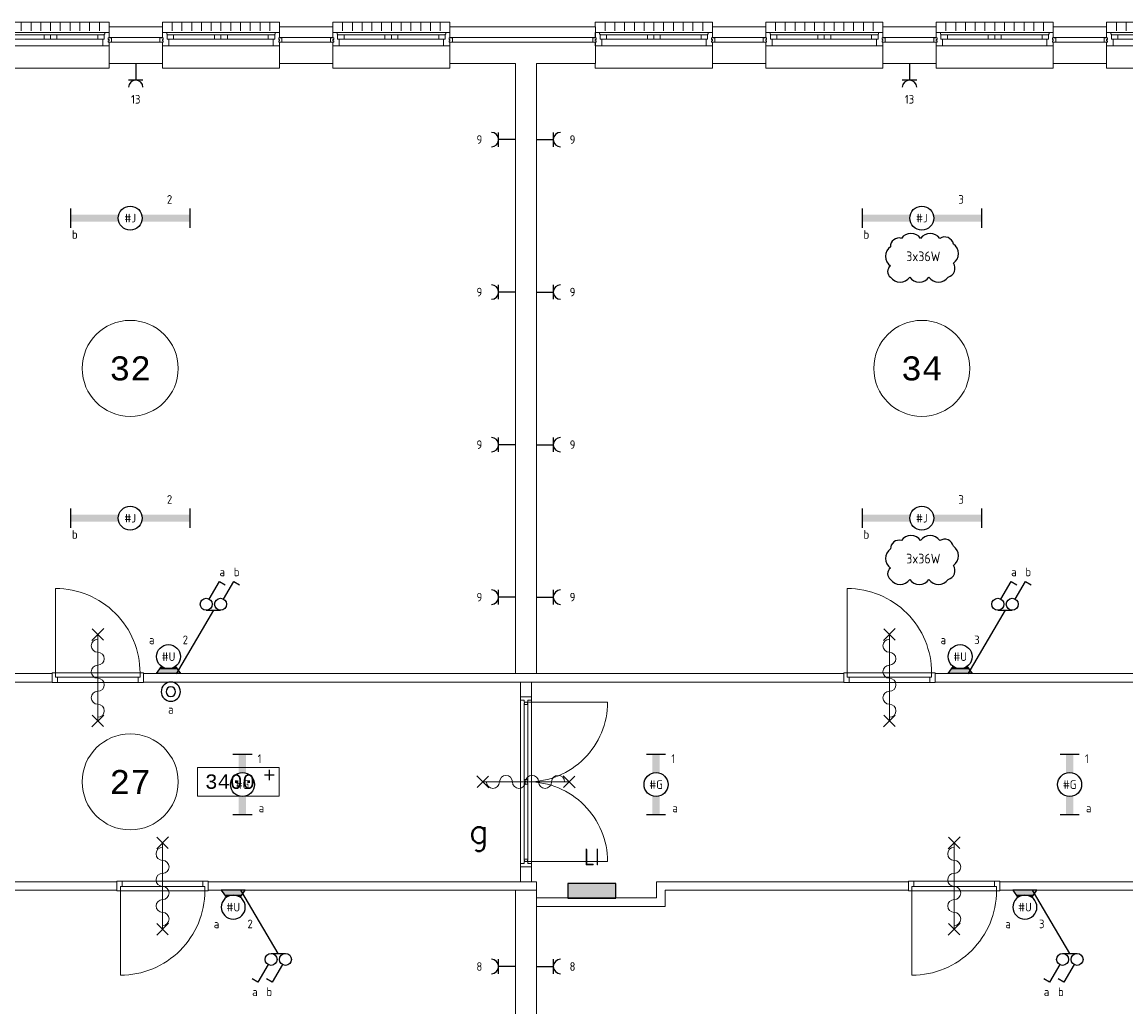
# Model space of a CAD drawing. Extents: x 1776 to 84138, y 13023 to 41651.
# Tile 14 of 21: x 42555 to 54052, y 24796 to 35059. Entities that reach past the tile are written whole.
import ezdxf
from ezdxf.enums import TextEntityAlignment as Align
from ezdxf.xclip import XClip

# ---------------------------------------------------------------- set-up
doc = ezdxf.new("R2010")
doc.units = 0
doc.header["$LTSCALE"] = 50
doc.header["$XCLIPFRAME"] = 0
doc.layers.get('0').update_dxf_attribs({"linetype": 'CONTINUOUS'})
for name, color, linetype in [('EL6211--', 3, 'CONTINUOUS'), ('EL6222--', 3, 'CONTINUOUS'), ('EL6311--', 3, 'CONTINUOUS'), ('Revisiewolk', 1, 'CONTINUOUS'), ('Xref', 8, 'CONTINUOUS'), ('Xref-1e26$0$AL$1A---_ALGEMEEN', 8, 'CONTINUOUS'), ('Xref-1e26$0$AT$1A---_TEKST035', 8, 'CONTINUOUS'), ('Xref-1e26$0$AT$1A---_TEKST050', 8, 'CONTINUOUS')]:
    doc.layers.add(name, color=color, linetype=linetype)
doc.styles.add('buro-018', font='Isocp.shx', dxfattribs={"height": 90})
doc.styles.add('buro-035', font='Isocp.shx', dxfattribs={"height": 175})
doc.styles.add('Xref-1e26$0$MONOTXT', font='MONOTXT')
doc.styles.add('Xref-1e26$0$ROMANS', font='ROMANS')

# ---------------------------------------------------------------- blocks, each defined once
blk = doc.blocks.new('*O72')
at = {"layer": 'Xref-1e26$0$AL$1A---_ALGEMEEN', "color": 0, "linetype": 'Continuous', "lineweight": 0}
for p, q in [((-508.33, 240), (-508.33, 150)), ((-406.66, 240), (-406.66, 150)), ((-305, 240), (-305, 150)), ((-203.33, 240), (-203.33, 150)), ((-101.66, 240), (-101.66, 150)), ((0, 240), (0, 150)), ((101.66, 240), (101.66, 150)), ((203.33, 240), (203.33, 150)), ((305, 240), (305, 150)), ((406.66, 240), (406.66, 150)), ((508.33, 240), (508.33, 150)), ((-565.5, 130), (565.5, 130)), ((-493, 106), (-67, 106)), ((-493, 63), (-67, 63)), ((67, 106), (493, 106)), ((67, 63), (493, 63)), ((-543, -9), (543, -9))]:
    blk.add_line(p, q, dxfattribs=at)
for points in [[(-610, 190), (-610, 240), (610, 240), (610, 190)], [(-610, -190), (-610, -240), (610, -240), (610, -190)]]:
    blk.add_lwpolyline(points, dxfattribs=at)
for points in [[(-610, -9), (-545.15, -9), (-543, -6.86), (-543, 63), (-560, 63), (-560, 114), (-565.5, 114), (-565.5, 127.78), (-567.72, 130), (-610, 130), (-610, 76), (-601, 76), (-601, 60), (-610, 60), (-610, 46), (-601, 46), (-601, 30), (-610, 30)], [(610, -9), (545.15, -9), (543, -6.86), (543, 63), (560, 63), (560, 114), (565.5, 114), (565.5, 127.78), (567.72, 130), (610, 130), (610, 76), (601, 76), (601, 60), (610, 60), (610, 46), (601, 46), (601, 30), (610, 30)], [(-635, 30), (-601, 30), (-601, 46), (-610, 46), (-610, 60), (-601, 60), (-601, 76), (-635, 76)], [(-560, 106), (-493, 106), (-493, 63), (-560, 63)], [(-67, 106), (0, 106), (0, 63), (-67, 63)], [(67, 106), (0, 106), (0, 63), (67, 63)], [(560, 106), (493, 106), (493, 63), (560, 63)], [(635, 30), (601, 30), (601, 46), (610, 46), (610, 60), (601, 60), (601, 76), (635, 76)]]:
    blk.add_lwpolyline(points, close=True, dxfattribs=at)
blk = doc.blocks.new('*O73')
at = {"layer": 'Xref-1e26$0$AL$1A---_ALGEMEEN', "color": 0, "linetype": 'Continuous', "lineweight": 0}
for p, q in [((-508.33, 240), (-508.33, 150)), ((-406.66, 240), (-406.66, 150)), ((-305, 240), (-305, 150)), ((-203.33, 240), (-203.33, 150)), ((-101.66, 240), (-101.66, 150)), ((0, 240), (0, 150)), ((101.66, 240), (101.66, 150)), ((203.33, 240), (203.33, 150)), ((305, 240), (305, 150)), ((406.66, 240), (406.66, 150)), ((508.33, 240), (508.33, 150)), ((-565.5, 130), (565.5, 130)), ((-493, 106), (-67, 106)), ((-493, 63), (-67, 63)), ((67, 106), (493, 106)), ((67, 63), (493, 63)), ((-543, -9), (543, -9))]:
    blk.add_line(p, q, dxfattribs=at)
for points in [[(-610, 190), (-610, 240), (610, 240), (610, 190)], [(-610, -190), (-610, -240), (610, -240), (610, -190)]]:
    blk.add_lwpolyline(points, dxfattribs=at)
for points in [[(-610, -9), (-545.15, -9), (-543, -6.86), (-543, 63), (-560, 63), (-560, 114), (-565.5, 114), (-565.5, 127.78), (-567.72, 130), (-610, 130), (-610, 76), (-601, 76), (-601, 60), (-610, 60), (-610, 46), (-601, 46), (-601, 30), (-610, 30)], [(610, -9), (545.15, -9), (543, -6.86), (543, 63), (560, 63), (560, 114), (565.5, 114), (565.5, 127.78), (567.72, 130), (610, 130), (610, 76), (601, 76), (601, 60), (610, 60), (610, 46), (601, 46), (601, 30), (610, 30)], [(-635, 30), (-601, 30), (-601, 46), (-610, 46), (-610, 60), (-601, 60), (-601, 76), (-635, 76)], [(-560, 106), (-493, 106), (-493, 63), (-560, 63)], [(-67, 106), (0, 106), (0, 63), (-67, 63)], [(67, 106), (0, 106), (0, 63), (67, 63)], [(560, 106), (493, 106), (493, 63), (560, 63)], [(635, 30), (601, 30), (601, 46), (610, 46), (610, 60), (601, 60), (601, 76), (635, 76)]]:
    blk.add_lwpolyline(points, close=True, dxfattribs=at)
blk = doc.blocks.new('*O74')
at = {"layer": 'Xref-1e26$0$AL$1A---_ALGEMEEN', "color": 0, "linetype": 'Continuous', "lineweight": 0}
for p, q in [((-508.33, 240), (-508.33, 150)), ((-406.66, 240), (-406.66, 150)), ((-305, 240), (-305, 150)), ((-203.33, 240), (-203.33, 150)), ((-101.66, 240), (-101.66, 150)), ((0, 240), (0, 150)), ((101.66, 240), (101.66, 150)), ((203.33, 240), (203.33, 150)), ((305, 240), (305, 150)), ((406.66, 240), (406.66, 150)), ((508.33, 240), (508.33, 150)), ((-565.5, 130), (565.5, 130)), ((-493, 106), (-67, 106)), ((-493, 63), (-67, 63)), ((67, 106), (493, 106)), ((67, 63), (493, 63)), ((-543, -9), (543, -9))]:
    blk.add_line(p, q, dxfattribs=at)
for points in [[(-610, 190), (-610, 240), (610, 240), (610, 190)], [(-610, -190), (-610, -240), (610, -240), (610, -190)]]:
    blk.add_lwpolyline(points, dxfattribs=at)
for points in [[(-610, -9), (-545.15, -9), (-543, -6.86), (-543, 63), (-560, 63), (-560, 114), (-565.5, 114), (-565.5, 127.78), (-567.72, 130), (-610, 130), (-610, 76), (-601, 76), (-601, 60), (-610, 60), (-610, 46), (-601, 46), (-601, 30), (-610, 30)], [(610, -9), (545.15, -9), (543, -6.86), (543, 63), (560, 63), (560, 114), (565.5, 114), (565.5, 127.78), (567.72, 130), (610, 130), (610, 76), (601, 76), (601, 60), (610, 60), (610, 46), (601, 46), (601, 30), (610, 30)], [(-635, 30), (-601, 30), (-601, 46), (-610, 46), (-610, 60), (-601, 60), (-601, 76), (-635, 76)], [(-560, 106), (-493, 106), (-493, 63), (-560, 63)], [(-67, 106), (0, 106), (0, 63), (-67, 63)], [(67, 106), (0, 106), (0, 63), (67, 63)], [(560, 106), (493, 106), (493, 63), (560, 63)], [(635, 30), (601, 30), (601, 46), (610, 46), (610, 60), (601, 60), (601, 76), (635, 76)]]:
    blk.add_lwpolyline(points, close=True, dxfattribs=at)
blk = doc.blocks.new('*O75')
at = {"layer": 'Xref-1e26$0$AL$1A---_ALGEMEEN', "color": 0, "linetype": 'Continuous', "lineweight": 0}
for p, q in [((-508.33, 240), (-508.33, 150)), ((-406.66, 240), (-406.66, 150)), ((-305, 240), (-305, 150)), ((-203.33, 240), (-203.33, 150)), ((-101.66, 240), (-101.66, 150)), ((0, 240), (0, 150)), ((101.66, 240), (101.66, 150)), ((203.33, 240), (203.33, 150)), ((305, 240), (305, 150)), ((406.66, 240), (406.66, 150)), ((508.33, 240), (508.33, 150)), ((-565.5, 130), (565.5, 130)), ((-493, 106), (-67, 106)), ((-493, 63), (-67, 63)), ((67, 106), (493, 106)), ((67, 63), (493, 63)), ((-543, -9), (543, -9))]:
    blk.add_line(p, q, dxfattribs=at)
for points in [[(-610, 190), (-610, 240), (610, 240), (610, 190)], [(-610, -190), (-610, -240), (610, -240), (610, -190)]]:
    blk.add_lwpolyline(points, dxfattribs=at)
for points in [[(-610, -9), (-545.15, -9), (-543, -6.86), (-543, 63), (-560, 63), (-560, 114), (-565.5, 114), (-565.5, 127.78), (-567.72, 130), (-610, 130), (-610, 76), (-601, 76), (-601, 60), (-610, 60), (-610, 46), (-601, 46), (-601, 30), (-610, 30)], [(610, -9), (545.15, -9), (543, -6.86), (543, 63), (560, 63), (560, 114), (565.5, 114), (565.5, 127.78), (567.72, 130), (610, 130), (610, 76), (601, 76), (601, 60), (610, 60), (610, 46), (601, 46), (601, 30), (610, 30)], [(-635, 30), (-601, 30), (-601, 46), (-610, 46), (-610, 60), (-601, 60), (-601, 76), (-635, 76)], [(-560, 106), (-493, 106), (-493, 63), (-560, 63)], [(-67, 106), (0, 106), (0, 63), (-67, 63)], [(67, 106), (0, 106), (0, 63), (67, 63)], [(560, 106), (493, 106), (493, 63), (560, 63)], [(635, 30), (601, 30), (601, 46), (610, 46), (610, 60), (601, 60), (601, 76), (635, 76)]]:
    blk.add_lwpolyline(points, close=True, dxfattribs=at)
blk = doc.blocks.new('*O76')
at = {"layer": 'Xref-1e26$0$AL$1A---_ALGEMEEN', "color": 0, "linetype": 'Continuous', "lineweight": 0}
for p, q in [((-508.33, 240), (-508.33, 150)), ((-406.66, 240), (-406.66, 150)), ((-305, 240), (-305, 150)), ((-203.33, 240), (-203.33, 150)), ((-101.66, 240), (-101.66, 150)), ((0, 240), (0, 150)), ((101.66, 240), (101.66, 150)), ((203.33, 240), (203.33, 150)), ((305, 240), (305, 150)), ((406.66, 240), (406.66, 150)), ((508.33, 240), (508.33, 150)), ((-565.5, 130), (565.5, 130)), ((-493, 106), (-67, 106)), ((-493, 63), (-67, 63)), ((67, 106), (493, 106)), ((67, 63), (493, 63)), ((-543, -9), (543, -9))]:
    blk.add_line(p, q, dxfattribs=at)
for points in [[(-610, 190), (-610, 240), (610, 240), (610, 190)], [(-610, -190), (-610, -240), (610, -240), (610, -190)]]:
    blk.add_lwpolyline(points, dxfattribs=at)
for points in [[(-610, -9), (-545.15, -9), (-543, -6.86), (-543, 63), (-560, 63), (-560, 114), (-565.5, 114), (-565.5, 127.78), (-567.72, 130), (-610, 130), (-610, 76), (-601, 76), (-601, 60), (-610, 60), (-610, 46), (-601, 46), (-601, 30), (-610, 30)], [(610, -9), (545.15, -9), (543, -6.86), (543, 63), (560, 63), (560, 114), (565.5, 114), (565.5, 127.78), (567.72, 130), (610, 130), (610, 76), (601, 76), (601, 60), (610, 60), (610, 46), (601, 46), (601, 30), (610, 30)], [(-635, 30), (-601, 30), (-601, 46), (-610, 46), (-610, 60), (-601, 60), (-601, 76), (-635, 76)], [(-560, 106), (-493, 106), (-493, 63), (-560, 63)], [(-67, 106), (0, 106), (0, 63), (-67, 63)], [(67, 106), (0, 106), (0, 63), (67, 63)], [(560, 106), (493, 106), (493, 63), (560, 63)], [(635, 30), (601, 30), (601, 46), (610, 46), (610, 60), (601, 60), (601, 76), (635, 76)]]:
    blk.add_lwpolyline(points, close=True, dxfattribs=at)
blk = doc.blocks.new('*O77')
at = {"layer": 'Xref-1e26$0$AL$1A---_ALGEMEEN', "color": 0, "linetype": 'Continuous', "lineweight": 0}
for p, q in [((-508.33, 240), (-508.33, 150)), ((-406.66, 240), (-406.66, 150)), ((-305, 240), (-305, 150)), ((-203.33, 240), (-203.33, 150)), ((-101.66, 240), (-101.66, 150)), ((0, 240), (0, 150)), ((101.66, 240), (101.66, 150)), ((203.33, 240), (203.33, 150)), ((305, 240), (305, 150)), ((406.66, 240), (406.66, 150)), ((508.33, 240), (508.33, 150)), ((-565.5, 130), (565.5, 130)), ((-493, 106), (-67, 106)), ((-493, 63), (-67, 63)), ((67, 106), (493, 106)), ((67, 63), (493, 63)), ((-543, -9), (543, -9))]:
    blk.add_line(p, q, dxfattribs=at)
for points in [[(-610, 190), (-610, 240), (610, 240), (610, 190)], [(-610, -190), (-610, -240), (610, -240), (610, -190)]]:
    blk.add_lwpolyline(points, dxfattribs=at)
for points in [[(-610, -9), (-545.15, -9), (-543, -6.86), (-543, 63), (-560, 63), (-560, 114), (-565.5, 114), (-565.5, 127.78), (-567.72, 130), (-610, 130), (-610, 76), (-601, 76), (-601, 60), (-610, 60), (-610, 46), (-601, 46), (-601, 30), (-610, 30)], [(610, -9), (545.15, -9), (543, -6.86), (543, 63), (560, 63), (560, 114), (565.5, 114), (565.5, 127.78), (567.72, 130), (610, 130), (610, 76), (601, 76), (601, 60), (610, 60), (610, 46), (601, 46), (601, 30), (610, 30)], [(-635, 30), (-601, 30), (-601, 46), (-610, 46), (-610, 60), (-601, 60), (-601, 76), (-635, 76)], [(-560, 106), (-493, 106), (-493, 63), (-560, 63)], [(-67, 106), (0, 106), (0, 63), (-67, 63)], [(67, 106), (0, 106), (0, 63), (67, 63)], [(560, 106), (493, 106), (493, 63), (560, 63)], [(635, 30), (601, 30), (601, 46), (610, 46), (610, 60), (601, 60), (601, 76), (635, 76)]]:
    blk.add_lwpolyline(points, close=True, dxfattribs=at)
blk = doc.blocks.new('*O78')
at = {"layer": 'Xref-1e26$0$AL$1A---_ALGEMEEN', "color": 0, "linetype": 'Continuous', "lineweight": 0}
for p, q in [((-508.33, 240), (-508.33, 150)), ((-406.66, 240), (-406.66, 150)), ((-305, 240), (-305, 150)), ((-203.33, 240), (-203.33, 150)), ((-101.66, 240), (-101.66, 150)), ((0, 240), (0, 150)), ((101.66, 240), (101.66, 150)), ((203.33, 240), (203.33, 150)), ((305, 240), (305, 150)), ((406.66, 240), (406.66, 150)), ((508.33, 240), (508.33, 150)), ((-565.5, 130), (565.5, 130)), ((-493, 106), (-67, 106)), ((-493, 63), (-67, 63)), ((67, 106), (493, 106)), ((67, 63), (493, 63)), ((-543, -9), (543, -9))]:
    blk.add_line(p, q, dxfattribs=at)
for points in [[(-610, 190), (-610, 240), (610, 240), (610, 190)], [(-610, -190), (-610, -240), (610, -240), (610, -190)]]:
    blk.add_lwpolyline(points, dxfattribs=at)
for points in [[(-610, -9), (-545.15, -9), (-543, -6.86), (-543, 63), (-560, 63), (-560, 114), (-565.5, 114), (-565.5, 127.78), (-567.72, 130), (-610, 130), (-610, 76), (-601, 76), (-601, 60), (-610, 60), (-610, 46), (-601, 46), (-601, 30), (-610, 30)], [(610, -9), (545.15, -9), (543, -6.86), (543, 63), (560, 63), (560, 114), (565.5, 114), (565.5, 127.78), (567.72, 130), (610, 130), (610, 76), (601, 76), (601, 60), (610, 60), (610, 46), (601, 46), (601, 30), (610, 30)], [(-635, 30), (-601, 30), (-601, 46), (-610, 46), (-610, 60), (-601, 60), (-601, 76), (-635, 76)], [(-560, 106), (-493, 106), (-493, 63), (-560, 63)], [(-67, 106), (0, 106), (0, 63), (-67, 63)], [(67, 106), (0, 106), (0, 63), (67, 63)], [(560, 106), (493, 106), (493, 63), (560, 63)], [(635, 30), (601, 30), (601, 46), (610, 46), (610, 60), (601, 60), (601, 76), (635, 76)]]:
    blk.add_lwpolyline(points, close=True, dxfattribs=at)
blk = doc.blocks.new('Xref-1e26$0$ED0881')
at = {"layer": 'Xref-1e26$0$AL$1A---_ALGEMEEN', "color": 0, "linetype": 'Continuous', "lineweight": 0}
for p, q in [((475, -400), (475, 500)), ((915, 0), (35, 0)), ((55, 100), (895, 100)), ((55, 45), (895, 45))]:
    blk.add_line(p, q, dxfattribs=at)
for points in [[(55, 100), (0, 100), (0, 0), (35, 0), (35, 45), (55, 45), (55, 100)], [(950, 0), (915, 0), (915, 45), (895, 45), (895, 100), (950, 100), (950, 0)]]:
    blk.add_lwpolyline(points, close=True, dxfattribs=at)
blk.add_lwpolyline([(35, 0), (35, -880, 0.414214), (915, 0)], format="xyb", dxfattribs=at)
blk = doc.blocks.new('Xref-1e26$0$BRW60')
at = {"layer": 'Xref-1e26$0$AL$1A---_ALGEMEEN', "color": 0, "linetype": 'Continuous', "lineweight": 0}
for p, q in [((-61.42, 393.58), (61.43, 516.42)), ((59.19, 395.81), (-59.19, 514.19)), ((-61.42, -506.42), (61.43, -383.58)), ((59.19, -504.19), (-59.19, -385.81))]:
    blk.add_line(p, q, dxfattribs=at)
blk = doc.blocks.new('*O167')
at = {"layer": 'Xref-1e26$0$AL$1A---_ALGEMEEN', "color": 0, "linetype": 'Continuous', "lineweight": 0}
blk.add_lwpolyline([(0, -407, 1), (0, -271, -1), (0, -136, 1), (0, 0, -1), (0, 136, 1), (0, 271, -1), (0, 407)], format="xyb", dxfattribs=at)
blk = doc.blocks.new('Xref-1e26$0$BRW00')
at = {"layer": 'Xref-1e26$0$AL$1A---_ALGEMEEN', "color": 0, "linetype": 'Continuous', "lineweight": 0}
blk.add_blockref('*O167', (0, 0), dxfattribs=at)
blk = doc.blocks.new('*O169')
at = {"layer": 'Xref-1e26$0$AL$1A---_ALGEMEEN', "color": 0, "linetype": 'Continuous', "lineweight": 0}
blk.add_line((0, 450), (0, -450), dxfattribs=at)
for name in ['Xref-1e26$0$BRW60', 'Xref-1e26$0$BRW00']:
    blk.add_blockref(name, (0, -5), dxfattribs=at)
blk = doc.blocks.new('*O170')
at = {"layer": 'Xref-1e26$0$AL$1A---_ALGEMEEN', "color": 0, "linetype": 'Continuous', "lineweight": 0}
blk.add_line((0, 450), (0, -450), dxfattribs=at)
for name in ['Xref-1e26$0$BRW60', 'Xref-1e26$0$BRW00']:
    blk.add_blockref(name, (0, -5), dxfattribs=at)
blk = doc.blocks.new('*O173')
at = {"layer": 'Xref-1e26$0$AL$1A---_ALGEMEEN', "color": 0, "linetype": 'Continuous', "lineweight": 0}
blk.add_line((0, 450), (0, -450), dxfattribs=at)
for name in ['Xref-1e26$0$BRW60', 'Xref-1e26$0$BRW00']:
    blk.add_blockref(name, (0, -5), dxfattribs=at)
blk = doc.blocks.new('*O174')
at = {"layer": 'Xref-1e26$0$AL$1A---_ALGEMEEN', "color": 0, "linetype": 'Continuous', "lineweight": 0}
blk.add_line((0, 450), (0, -450), dxfattribs=at)
for name in ['Xref-1e26$0$BRW60', 'Xref-1e26$0$BRW00']:
    blk.add_blockref(name, (0, -5), dxfattribs=at)
blk = doc.blocks.new('*O188')
at = {"layer": 'Xref-1e26$0$AL$1A---_ALGEMEEN', "color": 0, "linetype": 'Continuous', "lineweight": 0}
blk.add_line((450, 0), (-450, 0), dxfattribs=at)
at = {"layer": 'Xref-1e26$0$AL$1A---_ALGEMEEN', "color": 0, "linetype": 'Continuous', "lineweight": 0, "rotation": 270}
for name in ['Xref-1e26$0$BRW60', 'Xref-1e26$0$BRW00']:
    blk.add_blockref(name, (-5, 0), dxfattribs=at)
blk = doc.blocks.new('Xref-1e26')
at = {"layer": 'Xref-1e26$0$AL$1A---_ALGEMEEN', "linetype": 'Continuous', "lineweight": 0}
for p, q in [((123785.42, 55459.23), (123785.42, 57159.23)), ((123899.42, 57159.23), (123899.42, 55459.23)), ((124292.42, 56309.23), (123392.42, 56309.23))]:
    blk.add_line(p, q, dxfattribs=at)
for points in [[(119500.42, 64176.73), (120055.42, 64176.73), (120055.42, 64066.73), (119500.42, 64066.73)], [(121275.42, 64176.73), (121830.42, 64176.73), (121830.42, 64066.73), (121275.42, 64066.73)], [(123050.42, 64176.73), (124565.42, 64176.73), (124565.42, 64066.73), (123050.42, 64066.73)], [(125784.42, 64176.73), (126339.42, 64176.73), (126339.42, 64066.73), (125784.42, 64066.73)], [(127559.42, 64176.73), (128114.42, 64176.73), (128114.42, 64066.73), (127559.42, 64066.73)], [(129334.42, 64176.73), (129889.42, 64176.73), (129889.42, 64066.73), (129334.42, 64066.73)], [(119500.42, 64016.73), (120055.42, 64016.73), (120055.42, 63796.73), (119500.42, 63796.73)], [(121275.42, 64016.73), (121830.42, 64016.73), (121830.42, 63796.73), (121275.42, 63796.73)], [(123732.42, 57439.23), (123952.42, 57439.23), (123952.42, 63796.73), (124565.42, 63796.73), (124565.42, 64016.73), (123050.42, 64016.73), (123050.42, 63796.73), (123732.42, 63796.73)], [(125784.42, 64016.73), (126339.42, 64016.73), (126339.42, 63796.73), (125784.42, 63796.73)], [(127559.42, 64016.73), (128114.42, 64016.73), (128114.42, 63796.73), (127559.42, 63796.73)], [(129334.42, 64016.73), (129889.42, 64016.73), (129889.42, 63796.73), (129334.42, 63796.73)], [(111612.42, 57349.23), (118907.42, 57349.23), (118907.42, 57439.23), (111612.42, 57439.23)], [(119857.42, 57349.23), (127152.42, 57349.23), (127152.42, 57439.23), (119857.42, 57439.23)], [(128102.42, 57349.23), (135397.42, 57349.23), (135397.42, 57439.23), (128102.42, 57439.23)], [(123785.42, 55269.23), (123899.42, 55269.23), (123899.42, 57349.23), (123785.42, 57349.23)], [(123899.42, 57194.23), (123899.42, 57159.23), (123862.42, 57159.23), (123862.42, 57139.23), (123822.42, 57139.23), (123822.42, 57159.23), (123785.42, 57159.23), (123785.42, 57194.23), (123899.42, 57194.23)], [(123862.42, 56334.23), (123862.42, 57114.23), (123822.42, 57114.23), (123822.42, 56334.23)], [(120419.93, 56159.23), (121269.93, 56159.23), (121269.93, 56459.23), (120419.93, 56459.23)], [(123862.42, 55504.23), (123862.42, 56284.23), (123822.42, 56284.23), (123822.42, 55504.23)], [(123899.42, 55424.23), (123899.42, 55459.23), (123862.42, 55459.23), (123862.42, 55479.23), (123822.42, 55479.23), (123822.42, 55459.23), (123785.42, 55459.23), (123785.42, 55424.23), (123899.42, 55424.23)], [(112287.42, 55179.23), (119582.42, 55179.23), (119582.42, 55269.23), (112287.42, 55269.23)], [(123952.42, 55179.23), (120532.42, 55179.23), (120532.42, 55269.23), (123952.42, 55269.23)], [(123952.42, 55099.23), (125202.42, 55099.23), (125202.42, 55269.23), (127827.42, 55269.23), (127827.42, 55179.23), (125292.42, 55179.23), (125292.42, 55009.23), (123952.42, 55009.23)], [(128777.42, 55179.23), (136072.42, 55179.23), (136072.42, 55269.23), (128777.42, 55269.23)], [(123732.42, 55179.23), (123952.42, 55179.23), (123952.42, 48821.73), (124565.42, 48821.73), (124565.42, 48601.73), (123050.42, 48601.73), (123050.42, 48821.73), (123732.42, 48821.73)]]:
    blk.add_lwpolyline(points, close=True, dxfattribs=at)
for points in [[(123862.42058, 56309.23099, 0.4142135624), (124692.42, 57139.23), (123862.42, 57139.23)], [(123862.42058, 56309.23099, -0.4142135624), (124692.42, 55479.23), (123862.42, 55479.23)]]:
    blk.add_lwpolyline(points, format="xyb", dxfattribs=at)
for centre in [(119719.92, 60617.98), (127964.92, 60617.99), (119719.93, 56309.23)]:
    blk.add_circle(centre, 500, dxfattribs=at)
for centre, start, end in [((123842.41849, 57118.72971), 347.319616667, 192.680383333), ((123842.42058, 56329.73099), 167.319616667, 12.680383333), ((123842.42058, 56288.73099), 347.319616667, 192.680383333), ((123842.42651, 55499.73142), 167.319616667, 12.680383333)]:
    blk.add_arc(centre, 20.5, start, end, dxfattribs=at)
for name, p in [('*O72', (118890.42, 63986.73)), ('*O73', (120665.42, 63986.73)), ('*O74', (122440.42, 63986.73)), ('*O75', (125174.42, 63986.73)), ('*O76', (126949.42, 63986.73)), ('*O77', (128724.42, 63986.73)), ('*O78', (130499.42, 63986.73)), ('*O170', (119382.42, 57394.23)), ('*O173', (127627.42, 57394.23)), ('*O188', (123842.42, 56309.23)), ('Xref-1e26$0$ED0881', (119582.42, 55174.23)), ('*O169', (120057.42, 55224.23)), ('Xref-1e26$0$ED0881', (127827.42, 55174.23)), ('*O174', (128302.42, 55224.23))]:
    blk.add_blockref(name, p, dxfattribs=at)
at = {"layer": 'Xref-1e26$0$AL$1A---_ALGEMEEN', "linetype": 'Continuous', "lineweight": 0, "yscale": -1}
for p in [(118907.42, 57444.23), (127152.42, 57444.23)]:
    blk.add_blockref('Xref-1e26$0$ED0881', p, dxfattribs=at)
at = {"layer": 'Xref-1e26$0$AT$1A---_TEKST035', "linetype": 'Continuous', "lineweight": 0, "style": 'Xref-1e26$0$MONOTXT'}
for s, p in [('3400', (120499.55, 56311.78)), ('+', (121105.14, 56380.5))]:
    blk.add_text(s, height=150, dxfattribs=at).set_placement(p, align=Align.MIDDLE_LEFT)
at = {"layer": 'Xref-1e26$0$AT$1A---_TEKST050', "linetype": 'Continuous', "lineweight": 0, "style": 'Xref-1e26$0$MONOTXT'}
for s, p in [('32', (119719.91, 60617.97)), ('34', (127964.91, 60617.98)), ('27', (119719.92, 56309.22))]:
    blk.add_text(s, height=250.00002, dxfattribs=at).set_placement(p, align=Align.MIDDLE)
at = {"layer": 'Xref-1e26$0$AT$1A---_TEKST050', "linetype": 'Continuous', "lineweight": 0, "style": 'Xref-1e26$0$ROMANS'}
blk.add_text('g', height=250.00002, dxfattribs=at).set_placement((123250.71, 55795.84), align=Align.MIDDLE_LEFT)
blk = doc.blocks.new('111304')
at = {"color": 0, "linetype": 'Continuous'}
for p, q in [((-1.5, 4.5), (1.5, 4.5)), ((0, 1), (0, 4.5))]:
    blk.add_line(p, q, dxfattribs=at)
blk.add_arc((0, 6), 1.5, 180, 0, dxfattribs=at)
at = {"color": 0, "linetype": 'Continuous', "style": 'buro-018'}
for tag, p in [('E_GKAST', (0, 11.5)), ('E_GROEP', (0, 8.5)), ('E_SGROEP', (4.5, 8.5))]:
    blk.add_attdef(tag, text='', height=1.8, dxfattribs=at).set_placement(p, align=Align.MIDDLE)
at = {"color": 0, "linetype": 'Continuous', "style": 'buro-018', "flags": 1}
for tag, p in [('E_VERMCODE', (13, 8.5)), ('E_MATCODE', (0, 0))]:
    blk.add_attdef(tag, text='', height=1.8, dxfattribs=at).set_placement(p, align=Align.MIDDLE)
blk = doc.blocks.new('1115B6630')
at = {"color": 0}
for p, q in [((-6.3, 2), (-6.3, -2)), ((6.3, 2), (6.3, -2))]:
    blk.add_line(p, q, dxfattribs=at)
at = {"color": 0, "linetype": 'Continuous'}
blk.add_circle((0, 0), 2.5, dxfattribs=at)
at = {"color": 0}
for points in [[(-2.5, 0.75), (-6.3, 0.75), (-2.5, -0.75), (-6.3, -0.75)], [(2.5, 0.75), (6.3, 0.75), (2.5, -0.75), (6.3, -0.75)]]:
    blk.add_solid(points, dxfattribs=at)
at = {"color": 0, "linetype": 'Continuous', "style": 'buro-018'}
for tag, p in [('E_GKAST', (0, 8)), ('E_GROEP', (0, 5)), ('E_SGROEP', (4.5, 5)), ('E_ARMCODE', (0, 0)), ('E_SLET', (4.5, -3))]:
    blk.add_attdef(tag, text='', height=1.8, dxfattribs=at).set_placement(p, align=Align.MIDDLE)
blk = doc.blocks.new('E00135')
at = {"color": 0}
for p, q in [((-2.5, -3.5), (-1.45, -2.03)), ((1.45, -2.03), (2.5, -3.5)), ((2.5, -3.5), (-2.5, -3.5)), ((-1.79, -2.5), (1.79, -2.5))]:
    blk.add_line(p, q, dxfattribs=at)
for points in [[(-1.45, -2.03), (-0.5, -2.5), (-1.79, -2.5)], [(1.45, -2.03), (0.5, -2.5), (1.79, -2.5)], [(-1.79, -2.5), (1.79, -2.5), (-2.5, -3.5), (2.5, -3.5)]]:
    blk.add_solid(points, dxfattribs=at)
blk = doc.blocks.new('1115B3A-WA4')
at = {"color": 0, "linetype": 'Continuous'}
blk.add_circle((0, 0), 2.5, dxfattribs=at)
at = {"color": 0, "zscale": 50}
blk.add_blockref('E00135', (0, 0), dxfattribs=at)
at = {"color": 0, "linetype": 'Continuous', "style": 'buro-018'}
for tag, p in [('E_GKAST', (0, 8)), ('E_GROEP', (0, 5)), ('E_SGROEP', (4.5, 5)), ('E_ARMCODE', (0, 0)), ('E_SLET', (4.5, -1))]:
    blk.add_attdef(tag, text='', height=1.8, dxfattribs=at).set_placement(p, align=Align.MIDDLE)
blk = doc.blocks.new('1114A1')
at = {"color": 0, "linetype": 'Continuous'}
for p, q in [((0.62, 3.33), (2.74, 7)), ((2.74, 7), (3.95, 6.3))]:
    blk.add_line(p, q, dxfattribs=at)
blk.add_circle((0, 2.25), 1.25, dxfattribs=at)
at = {"color": 0, "linetype": 'Continuous', "style": 'buro-018'}
for tag, p in [('E_SLET1', (3.36, 9)), ('E_GROEP', (0, 0)), ('E_GKAST', (0, 0))]:
    blk.add_attdef(tag, text='', height=1.8, dxfattribs=at).set_placement(p, align=Align.MIDDLE)
at = {"color": 0, "linetype": 'Continuous', "style": 'buro-018', "flags": 1}
for tag in ['E_MATCODE', 'E_SGROEP']:
    blk.add_attdef(tag, text='', height=1.8, dxfattribs=at).set_placement((0, 0), align=Align.MIDDLE)
blk = doc.blocks.new('1115B61240')
at = {"color": 0}
for p, q in [((-12.4, 2), (-12.4, -2)), ((12.4, 2), (12.4, -2))]:
    blk.add_line(p, q, dxfattribs=at)
at = {"color": 0, "linetype": 'Continuous'}
blk.add_circle((0, 0), 2.5, dxfattribs=at)
at = {"color": 0}
for points in [[(-2.5, 0.75), (-12.4, 0.75), (-2.5, -0.75), (-12.4, -0.75)], [(2.5, 0.75), (12.4, 0.75), (2.5, -0.75), (12.4, -0.75)]]:
    blk.add_solid(points, dxfattribs=at)
at = {"color": 0, "linetype": 'Continuous', "style": 'buro-018'}
for tag, p in [('E_GKAST', (0, 8)), ('E_GROEP', (0, 5)), ('E_SGROEP', (4.5, 5)), ('E_ARMCODE', (0, 0)), ('E_SLET', (4.5, -3))]:
    blk.add_attdef(tag, text='', height=1.8, dxfattribs=at).set_placement(p, align=Align.MIDDLE)
blk = doc.blocks.new('1116A4C')
at = {"color": 0, "linetype": 'Continuous'}
for p, q in [((-5, 4), (-5, 1)), ((5, 4), (-5, 4)), ((5, 1), (5, 4)), ((-5, 1), (5, 1))]:
    blk.add_line(p, q, dxfattribs=at)
blk.add_solid([(-5, 4), (-5, 1), (5, 4), (5, 1)], dxfattribs=at)
at = {"color": 0, "linetype": 'Continuous', "style": 'buro-018'}
for tag, p in [('E_GKAST', (0, 15)), ('E_GROEP', (0, 9)), ('E_SGROEP', (4.5, 9)), ('E_KAST', (0, 6))]:
    blk.add_attdef(tag, text='', height=1.8, dxfattribs=at).set_placement(p, align=Align.MIDDLE)
at = {"color": 0, "linetype": 'Continuous', "style": 'buro-018', "flags": 1}
blk.add_attdef('E_MATCODE', text='', height=1.8, dxfattribs=at).set_placement((0, 0), align=Align.MIDDLE)
blk = doc.blocks.new('111410')
at = {"color": 0, "linetype": 'Continuous'}
for radius in [2, 1]:
    blk.add_circle((0, 3), radius, dxfattribs=at)
at = {"color": 0, "linetype": 'Continuous', "style": 'buro-018'}
for tag, p in [('E_SLET1', (0, 7)), ('E_GROEP', (0, 0)), ('E_GKAST', (0, 0))]:
    blk.add_attdef(tag, text='', height=1.8, dxfattribs=at).set_placement(p, align=Align.MIDDLE)
at = {"color": 0, "linetype": 'Continuous', "style": 'buro-018', "flags": 1}
for tag in ['E_MATCODE', 'E_SGROEP']:
    blk.add_attdef(tag, text='', height=1.8, dxfattribs=at).set_placement((0, 0), align=Align.MIDDLE)

msp = doc.modelspace()

# ---------------------------------------------------------------- linework, layer by layer
at = {"layer": 'EL6311--', "color": 1}
for p, q in [((44548, 28929), (44160, 28268)), ((44473, 28929), (44623, 28929)), ((52793, 28929), (52405, 28268)), ((52718, 28929), (52868, 28929)), ((45223, 25354), (44835, 26014)), ((53468, 25354), (53080, 26014)), ((45148, 25354), (45298, 25354)), ((53393, 25354), (53543, 25354))]:
    msp.add_line(p, q, dxfattribs=at)
at = {"layer": 'Revisiewolk'}
for points in [[(51600, 32401, 0.520567), (51800, 32401, 0.520567), (52000, 32401, 0.520567), (52200, 32401, 0.520567), (52255, 32546, 0.520567), (52255, 32746, 0.520567), (52113, 32805, 0.520567), (51913, 32805, 0.520567), (51713, 32805, 0.520567), (51600, 32718, 0.520567), (51600, 32518, 0.520567)], [(51600, 29251, 0.520567), (51800, 29251, 0.520567), (52000, 29251, 0.520567), (52200, 29251, 0.520567), (52255, 29397, 0.520567), (52255, 29597, 0.520567), (52113, 29655, 0.520567), (51913, 29655, 0.520567), (51713, 29655, 0.520567), (51600, 29569, 0.520567), (51600, 29369, 0.520567)]]:
    msp.add_lwpolyline(points, format="xyb", close=True, dxfattribs=at)

# ---------------------------------------------------------------- block references
at = {"layer": 'EL6211--'}
ref = msp.add_blockref('1116A4C', (48490, 25881), dxfattribs=dict(at, xscale=50, yscale=50, zscale=50))
ref.add_attrib('E_KAST', 'LI', dxfattribs={"layer": '0', "color": 2, "linetype": 'Continuous', "height": 175, "style": 'buro-035'}).set_placement((48490, 26359), align=Align.MIDDLE)
at = {"layer": 'EL6222--'}
ref = msp.add_blockref('111304', (43739, 34679), dxfattribs=dict(at, xscale=50, yscale=50, zscale=50, rotation=180))
ref.add_attrib('E_GROEP', '13', dxfattribs={"layer": '0', "color": 1, "linetype": 'Continuous', "height": 90, "style": 'buro-018'}).set_placement((43739, 34254), align=Align.MIDDLE)
ref = msp.add_blockref('111304', (51798, 34679), dxfattribs=dict(at, xscale=50, yscale=50, zscale=50, rotation=180))
ref.add_attrib('E_GROEP', '13', dxfattribs={"layer": '0', "color": 1, "linetype": 'Continuous', "height": 90, "style": 'buro-018'}).set_placement((51798, 34254), align=Align.MIDDLE)
ref = msp.add_blockref('111304', (47743, 33834), dxfattribs=dict(at, xscale=50, yscale=50, zscale=50, rotation=90))
ref.add_attrib('E_GROEP', '9', dxfattribs={"layer": '0', "color": 1, "linetype": 'Continuous', "height": 90, "style": 'buro-018'}).set_placement((47318, 33834), align=Align.MIDDLE)
ref = msp.add_blockref('111304', (47863, 33834), dxfattribs=dict(at, xscale=50, yscale=50, zscale=50, rotation=270))
ref.add_attrib('E_GROEP', '9', dxfattribs={"layer": '0', "color": 1, "linetype": 'Continuous', "height": 90, "style": 'buro-018'}).set_placement((48288, 33834), align=Align.MIDDLE)
ref = msp.add_blockref('111304', (47743, 32245), dxfattribs=dict(at, xscale=50, yscale=50, zscale=50, rotation=90))
ref.add_attrib('E_GROEP', '9', dxfattribs={"layer": '0', "color": 1, "linetype": 'Continuous', "height": 90, "style": 'buro-018'}).set_placement((47318, 32245), align=Align.MIDDLE)
ref = msp.add_blockref('111304', (47863, 32245), dxfattribs=dict(at, xscale=50, yscale=50, zscale=50, rotation=270))
ref.add_attrib('E_GROEP', '9', dxfattribs={"layer": '0', "color": 1, "linetype": 'Continuous', "height": 90, "style": 'buro-018'}).set_placement((48288, 32245), align=Align.MIDDLE)
ref = msp.add_blockref('111304', (47743, 30655), dxfattribs=dict(at, xscale=50, yscale=50, zscale=50, rotation=90))
ref.add_attrib('E_GROEP', '9', dxfattribs={"layer": '0', "color": 1, "linetype": 'Continuous', "height": 90, "style": 'buro-018'}).set_placement((47318, 30655), align=Align.MIDDLE)
ref = msp.add_blockref('111304', (47863, 30655), dxfattribs=dict(at, xscale=50, yscale=50, zscale=50, rotation=270))
ref.add_attrib('E_GROEP', '9', dxfattribs={"layer": '0', "color": 1, "linetype": 'Continuous', "height": 90, "style": 'buro-018'}).set_placement((48288, 30655), align=Align.MIDDLE)
ref = msp.add_blockref('111304', (47743, 29066), dxfattribs=dict(at, xscale=50, yscale=50, zscale=50, rotation=90))
ref.add_attrib('E_GROEP', '9', dxfattribs={"layer": '0', "color": 1, "linetype": 'Continuous', "height": 90, "style": 'buro-018'}).set_placement((47318, 29066), align=Align.MIDDLE)
ref = msp.add_blockref('111304', (47863, 29066), dxfattribs=dict(at, xscale=50, yscale=50, zscale=50, rotation=270))
ref.add_attrib('E_GROEP', '9', dxfattribs={"layer": '0', "color": 1, "linetype": 'Continuous', "height": 90, "style": 'buro-018'}).set_placement((48288, 29066), align=Align.MIDDLE)
ref = msp.add_blockref('111304', (47743, 25217), dxfattribs=dict(at, xscale=50, yscale=50, zscale=50, rotation=90))
ref.add_attrib('E_GROEP', '8', dxfattribs={"layer": '0', "color": 1, "linetype": 'Continuous', "height": 90, "style": 'buro-018'}).set_placement((47318, 25217), align=Align.MIDDLE)
ref = msp.add_blockref('111304', (47863, 25217), dxfattribs=dict(at, xscale=50, yscale=50, zscale=50, rotation=270))
ref.add_attrib('E_GROEP', '8', dxfattribs={"layer": '0', "color": 1, "linetype": 'Continuous', "height": 90, "style": 'buro-018'}).set_placement((48288, 25217), align=Align.MIDDLE)
at = {"layer": 'EL6311--'}
ref = msp.add_blockref('1115B61240', (43681, 33016), dxfattribs=dict(at, xscale=50, yscale=50, zscale=50))
ref.add_attrib('E_ARMCODE', '#J', dxfattribs={"layer": '0', "color": 1, "linetype": 'Continuous', "height": 90, "style": 'buro-018'}).set_placement((43681, 33016), align=Align.MIDDLE)
ref.add_attrib('E_SLET', 'b', dxfattribs={"layer": '0', "color": 1, "linetype": 'Continuous', "height": 90, "style": 'buro-018'}).set_placement((43104, 32846), align=Align.MIDDLE)
ref.add_attrib('E_GROEP', '2', dxfattribs={"layer": '0', "color": 1, "linetype": 'Continuous', "height": 90, "style": 'buro-018'}).set_placement((44091, 33211), align=Align.MIDDLE)
ref = msp.add_blockref('1115B61240', (51926, 33016), dxfattribs=dict(at, xscale=50, yscale=50, zscale=50))
ref.add_attrib('E_ARMCODE', '#J', dxfattribs={"layer": '0', "color": 1, "linetype": 'Continuous', "height": 90, "style": 'buro-018'}).set_placement((51926, 33016), align=Align.MIDDLE)
ref.add_attrib('E_SLET', 'b', dxfattribs={"layer": '0', "color": 1, "linetype": 'Continuous', "height": 90, "style": 'buro-018'}).set_placement((51349, 32846), align=Align.MIDDLE)
ref.add_attrib('E_GROEP', '3', dxfattribs={"layer": '0', "color": 1, "linetype": 'Continuous', "height": 90, "style": 'buro-018'}).set_placement((52336, 33211), align=Align.MIDDLE)
ref = msp.add_blockref('1115B61240', (43681, 29889), dxfattribs=dict(at, xscale=50, yscale=50, zscale=50))
ref.add_attrib('E_ARMCODE', '#J', dxfattribs={"layer": '0', "color": 1, "linetype": 'Continuous', "height": 90, "style": 'buro-018'}).set_placement((43681, 29889), align=Align.MIDDLE)
ref.add_attrib('E_SLET', 'b', dxfattribs={"layer": '0', "color": 1, "linetype": 'Continuous', "height": 90, "style": 'buro-018'}).set_placement((43104, 29720), align=Align.MIDDLE)
ref.add_attrib('E_GROEP', '2', dxfattribs={"layer": '0', "color": 1, "linetype": 'Continuous', "height": 90, "style": 'buro-018'}).set_placement((44091, 30084), align=Align.MIDDLE)
ref = msp.add_blockref('1115B61240', (51926, 29889), dxfattribs=dict(at, xscale=50, yscale=50, zscale=50))
ref.add_attrib('E_ARMCODE', '#J', dxfattribs={"layer": '0', "color": 1, "linetype": 'Continuous', "height": 90, "style": 'buro-018'}).set_placement((51926, 29889), align=Align.MIDDLE)
ref.add_attrib('E_SLET', 'b', dxfattribs={"layer": '0', "color": 1, "linetype": 'Continuous', "height": 90, "style": 'buro-018'}).set_placement((51349, 29720), align=Align.MIDDLE)
ref.add_attrib('E_GROEP', '3', dxfattribs={"layer": '0', "color": 1, "linetype": 'Continuous', "height": 90, "style": 'buro-018'}).set_placement((52336, 30084), align=Align.MIDDLE)
ref = msp.add_blockref('1114A1', (44473, 28879), dxfattribs=dict(at, xscale=50, yscale=50, zscale=50))
ref.add_attrib('E_SLET1', 'a', dxfattribs={"layer": '0', "color": 1, "linetype": 'Continuous', "height": 90, "style": 'buro-018'}).set_placement((44640, 29329), align=Align.MIDDLE)
ref = msp.add_blockref('1114A1', (44623, 28879), dxfattribs=dict(at, xscale=50, yscale=50, zscale=50))
ref.add_attrib('E_SLET1', 'b', dxfattribs={"layer": '0', "color": 1, "linetype": 'Continuous', "height": 90, "style": 'buro-018'}).set_placement((44790, 29329), align=Align.MIDDLE)
ref = msp.add_blockref('1114A1', (52718, 28879), dxfattribs=dict(at, xscale=50, yscale=50, zscale=50))
ref.add_attrib('E_SLET1', 'a', dxfattribs={"layer": '0', "color": 1, "linetype": 'Continuous', "height": 90, "style": 'buro-018'}).set_placement((52885, 29329), align=Align.MIDDLE)
ref = msp.add_blockref('1114A1', (52868, 28879), dxfattribs=dict(at, xscale=50, yscale=50, zscale=50))
ref.add_attrib('E_SLET1', 'b', dxfattribs={"layer": '0', "color": 1, "linetype": 'Continuous', "height": 90, "style": 'buro-018'}).set_placement((53035, 29329), align=Align.MIDDLE)
ref = msp.add_blockref('1115B3A-WA4', (44080, 28446), dxfattribs=dict(at, xscale=50, yscale=50, zscale=50))
ref.add_attrib('E_ARMCODE', '#U', dxfattribs={"layer": '0', "color": 1, "linetype": 'Continuous', "height": 90, "style": 'buro-018'}).set_placement((44080, 28446), align=Align.MIDDLE)
ref.add_attrib('E_SLET', 'a', dxfattribs={"layer": '0', "color": 1, "linetype": 'Continuous', "height": 90, "style": 'buro-018'}).set_placement((43905, 28621), align=Align.MIDDLE)
ref.add_attrib('E_GROEP', '2', dxfattribs={"layer": '0', "color": 1, "linetype": 'Continuous', "height": 90, "style": 'buro-018'}).set_placement((44255, 28621), align=Align.MIDDLE)
ref = msp.add_blockref('1115B3A-WA4', (52325, 28446), dxfattribs=dict(at, xscale=50, yscale=50, zscale=50))
ref.add_attrib('E_ARMCODE', '#U', dxfattribs={"layer": '0', "color": 1, "linetype": 'Continuous', "height": 90, "style": 'buro-018'}).set_placement((52325, 28446), align=Align.MIDDLE)
ref.add_attrib('E_SLET', 'a', dxfattribs={"layer": '0', "color": 1, "linetype": 'Continuous', "height": 90, "style": 'buro-018'}).set_placement((52150, 28621), align=Align.MIDDLE)
ref.add_attrib('E_GROEP', '3', dxfattribs={"layer": '0', "color": 1, "linetype": 'Continuous', "height": 90, "style": 'buro-018'}).set_placement((52500, 28621), align=Align.MIDDLE)
ref = msp.add_blockref('111410', (44104, 28231), dxfattribs=dict(at, xscale=-50, yscale=50, zscale=50, rotation=180))
ref.add_attrib('E_SLET1', 'a', dxfattribs={"layer": '0', "color": 1, "linetype": 'Continuous', "height": 90, "style": 'buro-018'}).set_placement((44104, 27896), align=Align.MIDDLE)
ref = msp.add_blockref('1115B6630', (44850, 27113), dxfattribs=dict(at, xscale=50, yscale=50, zscale=50, rotation=270))
ref.add_attrib('E_ARMCODE', '#G', dxfattribs={"layer": '0', "color": 1, "linetype": 'Continuous', "height": 90, "style": 'buro-018'}).set_placement((44850, 27113), align=Align.MIDDLE)
ref.add_attrib('E_SLET', 'a', dxfattribs={"layer": '0', "color": 1, "linetype": 'Continuous', "height": 90, "style": 'buro-018'}).set_placement((45048, 26869), align=Align.MIDDLE)
ref.add_attrib('E_GROEP', '1', dxfattribs={"layer": '0', "color": 1, "linetype": 'Continuous', "height": 90, "style": 'buro-018'}).set_placement((45029, 27383), align=Align.MIDDLE)
ref = msp.add_blockref('1115B6630', (49158, 27113), dxfattribs=dict(at, xscale=50, yscale=50, zscale=50, rotation=270))
ref.add_attrib('E_ARMCODE', '#G', dxfattribs={"layer": '0', "color": 1, "linetype": 'Continuous', "height": 90, "style": 'buro-018'}).set_placement((49158, 27113), align=Align.MIDDLE)
ref.add_attrib('E_SLET', 'a', dxfattribs={"layer": '0', "color": 1, "linetype": 'Continuous', "height": 90, "style": 'buro-018'}).set_placement((49356, 26869), align=Align.MIDDLE)
ref.add_attrib('E_GROEP', '1', dxfattribs={"layer": '0', "color": 1, "linetype": 'Continuous', "height": 90, "style": 'buro-018'}).set_placement((49337, 27383), align=Align.MIDDLE)
ref = msp.add_blockref('1115B6630', (53466, 27113), dxfattribs=dict(at, xscale=50, yscale=50, zscale=50, rotation=270))
ref.add_attrib('E_ARMCODE', '#G', dxfattribs={"layer": '0', "color": 1, "linetype": 'Continuous', "height": 90, "style": 'buro-018'}).set_placement((53466, 27113), align=Align.MIDDLE)
ref.add_attrib('E_SLET', 'a', dxfattribs={"layer": '0', "color": 1, "linetype": 'Continuous', "height": 90, "style": 'buro-018'}).set_placement((53664, 26869), align=Align.MIDDLE)
ref.add_attrib('E_GROEP', '1', dxfattribs={"layer": '0', "color": 1, "linetype": 'Continuous', "height": 90, "style": 'buro-018'}).set_placement((53645, 27383), align=Align.MIDDLE)
ref = msp.add_blockref('1115B3A-WA4', (44755, 25836), dxfattribs=dict(at, xscale=-50, yscale=50, zscale=50, rotation=180))
ref.add_attrib('E_ARMCODE', '#U', dxfattribs={"layer": '0', "color": 1, "linetype": 'Continuous', "height": 90, "style": 'buro-018'}).set_placement((44755, 25836), align=Align.MIDDLE)
ref.add_attrib('E_SLET', 'a', dxfattribs={"layer": '0', "color": 1, "linetype": 'Continuous', "height": 90, "style": 'buro-018'}).set_placement((44580, 25661), align=Align.MIDDLE)
ref.add_attrib('E_GROEP', '2', dxfattribs={"layer": '0', "color": 1, "linetype": 'Continuous', "height": 90, "style": 'buro-018'}).set_placement((44930, 25661), align=Align.MIDDLE)
ref = msp.add_blockref('1115B3A-WA4', (53000, 25836), dxfattribs=dict(at, xscale=-50, yscale=50, zscale=50, rotation=180))
ref.add_attrib('E_ARMCODE', '#U', dxfattribs={"layer": '0', "color": 1, "linetype": 'Continuous', "height": 90, "style": 'buro-018'}).set_placement((53000, 25836), align=Align.MIDDLE)
ref.add_attrib('E_SLET', 'a', dxfattribs={"layer": '0', "color": 1, "linetype": 'Continuous', "height": 90, "style": 'buro-018'}).set_placement((52825, 25661), align=Align.MIDDLE)
ref.add_attrib('E_GROEP', '3', dxfattribs={"layer": '0', "color": 1, "linetype": 'Continuous', "height": 90, "style": 'buro-018'}).set_placement((53175, 25661), align=Align.MIDDLE)
ref = msp.add_blockref('1114A1', (45148, 25404), dxfattribs=dict(at, xscale=50, yscale=50, zscale=50, rotation=180))
ref.add_attrib('E_SLET1', 'a', dxfattribs={"layer": '0', "color": 1, "linetype": 'Continuous', "height": 90, "style": 'buro-018'}).set_placement((44980, 24954), align=Align.MIDDLE)
ref = msp.add_blockref('1114A1', (45298, 25404), dxfattribs=dict(at, xscale=50, yscale=50, zscale=50, rotation=180))
ref.add_attrib('E_SLET1', 'b', dxfattribs={"layer": '0', "color": 1, "linetype": 'Continuous', "height": 90, "style": 'buro-018'}).set_placement((45130, 24954), align=Align.MIDDLE)
ref = msp.add_blockref('1114A1', (53393, 25404), dxfattribs=dict(at, xscale=50, yscale=50, zscale=50, rotation=180))
ref.add_attrib('E_SLET1', 'a', dxfattribs={"layer": '0', "color": 1, "linetype": 'Continuous', "height": 90, "style": 'buro-018'}).set_placement((53225, 24954), align=Align.MIDDLE)
ref = msp.add_blockref('1114A1', (53543, 25404), dxfattribs=dict(at, xscale=50, yscale=50, zscale=50, rotation=180))
ref.add_attrib('E_SLET1', 'b', dxfattribs={"layer": '0', "color": 1, "linetype": 'Continuous', "height": 90, "style": 'buro-018'}).set_placement((53375, 24954), align=Align.MIDDLE)
at = {"layer": 'Xref', "color": 8}
ref = msp.add_blockref('Xref-1e26', (-76039, -29168), dxfattribs=at)
XClip(ref).set_block_clipping_path([(78159.3219657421, 42190.8042191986), (160177.2440203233, 70818.631955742)])

# ---------------------------------------------------------------- texts
at = {"layer": 'EL6222--', "color": 1, "style": 'buro-018'}
for p in [(51763, 32567), (51763, 29417)]:
    msp.add_text('3x36W', height=101.2, dxfattribs=at).set_placement(p)

doc.saveas('drawing.dxf')
